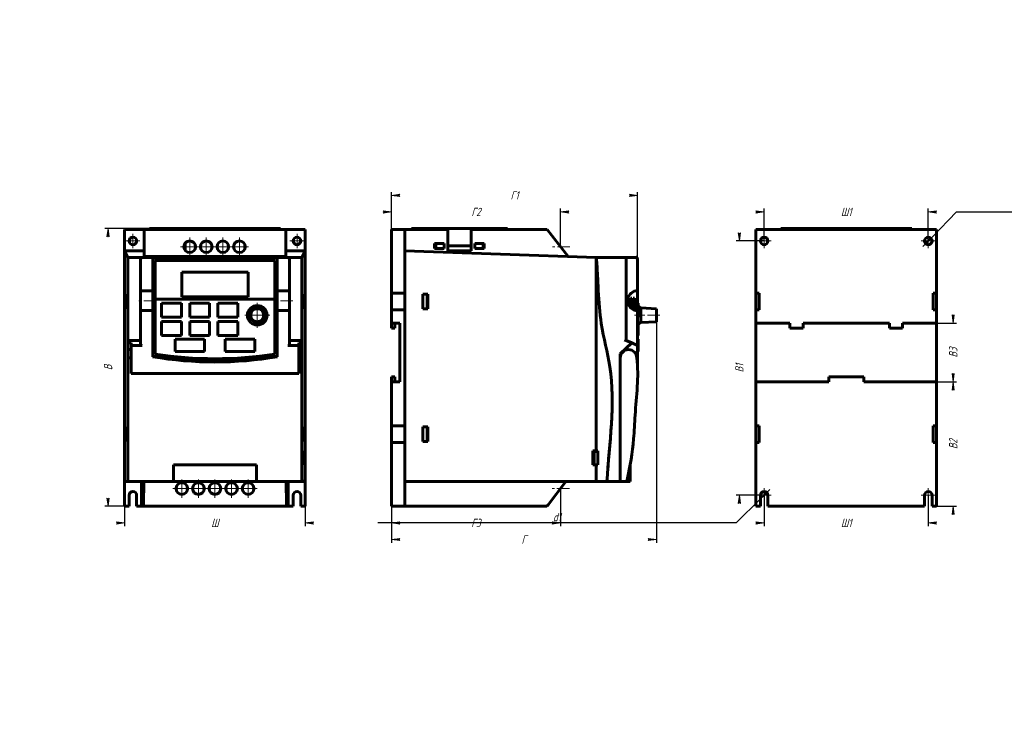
# Model space of a CAD drawing. Header units: millimetres. Extents: x 0 to 594, y 0 to 420.
import ezdxf

# ---------------------------------------------------------------- set-up
doc = ezdxf.new("R2010")
doc.units = ezdxf.units.MM
for name, pattern in [('K5LT_AXLED', [12, 7.5, -1.5, 1.5, -1.5]), ('K5LT_BASIC', [0]), ('K5LT_THIN', [0])]:
    doc.linetypes.add(name, pattern=pattern)
doc.layers.add('Системный слой', color=7, linetype='Continuous')
doc.styles.add('KDIMTEXTSTYLE', font='GOST_AU.SHX', dxfattribs={"width": 0.96, "oblique": 15, "height": 5})
doc.dimstyles.new('KDIMSTYLE (1.00)', dxfattribs={"dimtxt": 5, "dimasz": 1, "dimexe": 2, "dimexo": 0, "dimgap": 1, "dimtad": 1, "dimtxsty": 'KDIMTEXTSTYLE', "dimsah": 1, "dimcen": 0, "dimdle": 1, "dimadec": 0, "dimazin": 0, "dimtfac": 0.667, "dimtmove": 0, "dimatfit": 3, "dimfxl": 1, "dimtvp": 1, "dimtolj": 1, "dimtzin": 0, "dimarcsym": 0})

# ---------------------------------------------------------------- blocks, each defined once
blk = doc.blocks.new('U0')
at = {"layer": 'Системный слой', "color": 150, "linetype": 'K5LT_BASIC', "lineweight": 60, "true_color": 0x0080ff}
for p, q in [((65.31, 141.6), (66.31, 141.6)), ((169.31, 141.6), (170.31, 141.6))]:
    blk.add_line(p, q, dxfattribs=at)
blk = doc.blocks.new('U1')
at = {"layer": 'Системный слой', "color": 150, "linetype": 'K5LT_BASIC', "lineweight": 60, "true_color": 0x0080ff}
for p, q in [((80.31, 256.6), (80.31, 256.57)), ((80.31, 244.63), (80.31, 244.6))]:
    blk.add_line(p, q, dxfattribs=at)
blk = doc.blocks.new('U2')
at = {"layer": 'Системный слой', "color": 150, "linetype": 'K5LT_BASIC', "lineweight": 60, "true_color": 0x0080ff}
for p, q in [((155.31, 256.6), (155.31, 256.57)), ((155.31, 244.63), (155.31, 244.6))]:
    blk.add_line(p, q, dxfattribs=at)
blk = doc.blocks.new('U3')
at = {"layer": 'Системный слой', "color": 150, "linetype": 'K5LT_BASIC', "lineweight": 60, "true_color": 0x0080ff}
for p, q in [((66.31, 276.6), (65.31, 276.6)), ((170.31, 276.6), (169.31, 276.6))]:
    blk.add_line(p, q, dxfattribs=at)
blk = doc.blocks.new('U4')
at = {"layer": 'Системный слой', "color": 150, "linetype": 'K5LT_BASIC', "lineweight": 60, "true_color": 0x0080ff}
for p, q in [((63.31, 280.6), (63.31, 254.6)), ((63.31, 245.6), (63.31, 174.6)), ((63.31, 165.6), (63.31, 142.6))]:
    blk.add_line(p, q, dxfattribs=at)
blk = doc.blocks.new('U5')
at = {"layer": 'Системный слой', "color": 150, "linetype": 'K5LT_BASIC', "lineweight": 60, "true_color": 0x0080ff}
for p, q in [((172.31, 280.6), (172.31, 254.6)), ((172.31, 245.6), (172.31, 174.6)), ((172.31, 165.6), (172.31, 142.6))]:
    blk.add_line(p, q, dxfattribs=at)
blk = doc.blocks.new('U6')
at = {"layer": 'Системный слой', "color": 150, "linetype": 'K5LT_BASIC', "lineweight": 60, "true_color": 0x0080ff}
for p, q in [((63.31, 293.6), (75.06, 293.6)), ((160.56, 293.6), (172.31, 293.6))]:
    blk.add_line(p, q, dxfattribs=at)
blk = doc.blocks.new('U7')
at = {"layer": 'Системный слой', "color": 150, "linetype": 'K5LT_BASIC', "lineweight": 60, "true_color": 0x0080ff}
for p, q in [((75.66, 126.6), (70.56, 126.6)), ((165.06, 126.6), (159.95, 126.6))]:
    blk.add_line(p, q, dxfattribs=at)
blk = doc.blocks.new('U8')
at = {"layer": 'Системный слой', "color": 30, "linetype": 'K5LT_AXLED', "lineweight": 18, "true_color": 0xff8000}
for q in [(64.06, 286.6), (68.31, 290.85), (72.56, 286.6), (68.31, 282.35)]:
    blk.add_line((68.31, 286.6), q, dxfattribs=at)
blk = doc.blocks.new('U9')
at = {"layer": 'Системный слой', "color": 30, "linetype": 'K5LT_AXLED', "lineweight": 18, "true_color": 0xff8000}
for q in [(97.81, 142.8), (92.31, 137.3), (103.31, 137.3), (97.81, 131.8)]:
    blk.add_line((97.81, 137.3), q, dxfattribs=at)
blk = doc.blocks.new('U10')
at = {"layer": 'Системный слой', "color": 30, "linetype": 'K5LT_AXLED', "lineweight": 18, "true_color": 0xff8000}
for q in [(102.56, 288.6), (97.06, 283.1), (108.06, 283.1), (102.56, 277.6)]:
    blk.add_line((102.56, 283.1), q, dxfattribs=at)
blk = doc.blocks.new('U11')
at = {"layer": 'Системный слой', "color": 30, "linetype": 'K5LT_AXLED', "lineweight": 18, "true_color": 0xff8000}
for q in [(107.81, 142.8), (102.31, 137.3), (113.31, 137.3), (107.81, 131.8)]:
    blk.add_line((107.81, 137.3), q, dxfattribs=at)
blk = doc.blocks.new('U12')
at = {"layer": 'Системный слой', "color": 30, "linetype": 'K5LT_AXLED', "lineweight": 18, "true_color": 0xff8000}
for q in [(112.56, 288.6), (107.06, 283.1), (118.06, 283.1), (112.56, 277.6)]:
    blk.add_line((112.56, 283.1), q, dxfattribs=at)
blk = doc.blocks.new('U13')
at = {"layer": 'Системный слой', "color": 30, "linetype": 'K5LT_AXLED', "lineweight": 18, "true_color": 0xff8000}
for q in [(117.81, 142.8), (112.31, 137.3), (123.31, 137.3), (117.81, 131.8)]:
    blk.add_line((117.81, 137.3), q, dxfattribs=at)
blk = doc.blocks.new('U14')
at = {"layer": 'Системный слой', "color": 30, "linetype": 'K5LT_AXLED', "lineweight": 18, "true_color": 0xff8000}
for q in [(122.56, 288.6), (117.06, 283.1), (128.06, 283.1), (122.56, 277.6)]:
    blk.add_line((122.56, 283.1), q, dxfattribs=at)
blk = doc.blocks.new('U15')
at = {"layer": 'Системный слой', "color": 30, "linetype": 'K5LT_AXLED', "lineweight": 18, "true_color": 0xff8000}
for q in [(127.81, 142.8), (122.31, 137.3), (133.31, 137.3), (127.81, 131.8)]:
    blk.add_line((127.81, 137.3), q, dxfattribs=at)
blk = doc.blocks.new('U16')
at = {"layer": 'Системный слой', "color": 30, "linetype": 'K5LT_AXLED', "lineweight": 18, "true_color": 0xff8000}
for q in [(132.56, 288.6), (127.06, 283.1), (138.06, 283.1), (132.56, 277.6)]:
    blk.add_line((132.56, 283.1), q, dxfattribs=at)
blk = doc.blocks.new('U17')
at = {"layer": 'Системный слой', "color": 30, "linetype": 'K5LT_AXLED', "lineweight": 18, "true_color": 0xff8000}
for q in [(137.81, 142.8), (132.31, 137.3), (143.31, 137.3), (137.81, 131.8)]:
    blk.add_line((137.81, 137.3), q, dxfattribs=at)
blk = doc.blocks.new('U18')
at = {"layer": 'Системный слой', "color": 30, "linetype": 'K5LT_AXLED', "lineweight": 18, "true_color": 0xff8000}
for q in [(143.31, 249.7), (135.41, 241.8), (151.21, 241.8), (143.31, 233.9)]:
    blk.add_line((143.31, 241.8), q, dxfattribs=at)
blk = doc.blocks.new('U19')
at = {"layer": 'Системный слой', "color": 30, "linetype": 'K5LT_AXLED', "lineweight": 18, "true_color": 0xff8000}
for q in [(163.06, 286.6), (167.31, 290.85), (171.56, 286.6), (167.31, 282.35)]:
    blk.add_line((167.31, 286.6), q, dxfattribs=at)
blk = doc.blocks.new('KDIMARROW_01')
at = {"layer": 'Системный слой'}
blk.add_hatch(color=0, dxfattribs=at).paths.add_polyline_path([(-5, -0.66), (0, 0), (-5, 0.66), (-4.5, 0)])
at = {"layer": 'Системный слой', "color": 0, "linetype": 'K5LT_THIN', "lineweight": 18}
for p, q in [((-4.5, 0), (-5, 0.66)), ((-5, 0.66), (0, 0)), ((0, 0), (-5, -0.66)), ((-5, -0.66), (-4.5, 0)), ((0, 0), (-1, 0))]:
    blk.add_line(p, q, dxfattribs=at)
blk = doc.blocks.new('U20')
at = {"layer": 'Системный слой', "color": 150, "linetype": 'K5LT_BASIC', "lineweight": 60, "true_color": 0x0080ff}
for p, q in [((256.31, 294.1), (255.31, 294.1)), ((275.31, 294.1), (274.31, 294.1))]:
    blk.add_line(p, q, dxfattribs=at)
blk = doc.blocks.new('U21')
at = {"layer": 'Системный слой', "color": 150, "linetype": 'K5LT_BASIC', "lineweight": 60, "true_color": 0x0080ff}
for p, q in [((553.16, 255.1), (553.16, 245.1)), ((553.16, 175.1), (553.16, 165.1))]:
    blk.add_line(p, q, dxfattribs=at)
blk = doc.blocks.new('U22')
at = {"layer": 'Системный слой', "color": 150, "linetype": 'K5LT_BASIC', "lineweight": 60, "true_color": 0x0080ff}
for p, q in [((444.16, 255.1), (444.16, 245.1)), ((444.16, 175.1), (444.16, 165.1))]:
    blk.add_line(p, q, dxfattribs=at)
blk = doc.blocks.new('U23')
at = {"layer": 'Системный слой', "color": 30, "linetype": 'K5LT_AXLED', "lineweight": 18, "true_color": 0xff8000}
for q in [(444.91, 286.6), (449.16, 290.85), (453.41, 286.6), (449.16, 282.35)]:
    blk.add_line((449.16, 286.6), q, dxfattribs=at)
blk = doc.blocks.new('U24')
at = {"layer": 'Системный слой', "color": 30, "linetype": 'K5LT_AXLED', "lineweight": 18, "true_color": 0xff8000}
for q in [(543.91, 286.6), (548.16, 290.85), (552.41, 286.6), (548.16, 282.35)]:
    blk.add_line((548.16, 286.6), q, dxfattribs=at)
blk = doc.blocks.new('U25')
at = {"layer": 'Системный слой', "color": 30, "linetype": 'K5LT_AXLED', "lineweight": 18, "true_color": 0xff8000}
for q in [(449.16, 137.6), (444.91, 133.35), (453.41, 133.35), (449.16, 129.1)]:
    blk.add_line((449.16, 133.35), q, dxfattribs=at)
blk = doc.blocks.new('U26')
at = {"layer": 'Системный слой', "color": 30, "linetype": 'K5LT_AXLED', "lineweight": 18, "true_color": 0xff8000}
for q in [(548.16, 137.6), (543.91, 133.35), (552.41, 133.35), (548.16, 129.1)]:
    blk.add_line((548.16, 133.35), q, dxfattribs=at)
blk = doc.blocks.new('KDIMARROW_02')
at = {"layer": 'Системный слой'}
blk.add_hatch(color=0, dxfattribs=at).paths.add_polyline_path([(4.5, 0), (5, 0.66), (0, 0), (5, -0.66)])
at = {"layer": 'Системный слой', "color": 0, "linetype": 'K5LT_THIN', "lineweight": 18}
for p, q in [((0, 0), (-1, 0)), ((5, 0.66), (0, 0)), ((0, 0), (5, -0.66)), ((0, 0), (7, 0)), ((4.5, 0), (5, 0.66)), ((5, -0.66), (4.5, 0))]:
    blk.add_line(p, q, dxfattribs=at)

msp = doc.modelspace()

# ---------------------------------------------------------------- linework, layer by layer
at = {"layer": 'Системный слой', "color": 150, "linetype": 'K5LT_BASIC', "lineweight": 60, "true_color": 0x0080ff}
for p, q in [((63.306, 255.096), (63.306, 293.596)), ((75.056, 293.596), (75.056, 277.185)), ((160.556, 293.596), (75.056, 293.596)), ((78.306, 293.596), (78.306, 294.096)), ((78.306, 294.096), (157.306, 294.096)), ((157.306, 293.596), (157.306, 294.096)), ((160.556, 277.185), (160.556, 293.596)), ((172.306, 293.596), (172.306, 255.096)), ((232.306, 293.596), (224.306, 293.596)), ((224.306, 255.096), (224.306, 293.596)), ((232.306, 293.596), (258.306, 293.596)), ((232.306, 255.096), (232.306, 293.596)), ((236.306, 294.096), (255.306, 294.096)), ((236.306, 293.596), (236.306, 294.096)), ((255.306, 294.096), (255.306, 293.596)), ((256.306, 294.096), (258.306, 294.096)), ((256.306, 293.596), (256.306, 294.096)), ((258.306, 294.096), (272.306, 294.096)), ((258.306, 294.096), (258.306, 293.596)), ((258.306, 293.596), (258.306, 280.596)), ((272.306, 294.096), (274.306, 294.096)), ((272.306, 293.596), (272.306, 294.096)), ((272.306, 293.596), (318.306, 293.596)), ((272.306, 280.596), (272.306, 293.596)), ((274.306, 294.096), (274.306, 293.596)), ((275.306, 294.096), (294.306, 294.096)), ((275.306, 293.596), (275.306, 294.096)), ((294.306, 293.596), (294.306, 294.096)), ((318.306, 293.596), (330.806, 277.185)), ((444.156, 293.596), (444.156, 255.096)), ((553.156, 293.596), (444.156, 293.596)), ((459.156, 293.596), (459.156, 294.096)), ((459.156, 294.096), (538.156, 294.096)), ((538.156, 293.596), (538.156, 294.096)), ((553.156, 255.096), (553.156, 293.596)), ((99.806, 285.261), (99.806, 281.096)), ((75.056, 280.596), (63.306, 280.596)), ((65.306, 276.596), (63.306, 280.596)), ((99.806, 281.096), (99.684, 281.096)), ((135.806, 284.395), (135.806, 281.797)), ((172.306, 280.596), (160.556, 280.596)), ((172.306, 280.596), (170.306, 276.596)), ((232.306, 280.596), (232.306, 142.596)), ((347.806, 276.596), (232.306, 280.596)), ((256.006, 285.096), (250.306, 285.096)), ((250.306, 285.096), (250.306, 282.096)), ((250.306, 282.096), (256.006, 282.096)), ((251.006, 285.096), (251.006, 282.438)), ((251.006, 282.096), (251.006, 282.438)), ((256.006, 282.096), (256.006, 285.096)), ((258.306, 283.596), (272.306, 283.596)), ((258.306, 280.596), (272.306, 280.596)), ((280.306, 285.096), (274.606, 285.096)), ((274.606, 285.096), (274.606, 282.096)), ((274.606, 282.096), (280.306, 282.096)), ((279.606, 282.438), (279.606, 285.096)), ((279.606, 282.438), (279.606, 282.096)), ((280.306, 282.096), (280.306, 285.096)), ((65.306, 275.596), (65.306, 276.596)), ((65.306, 275.596), (65.306, 227.025)), ((73.806, 276.596), (66.306, 276.596)), ((72.806, 275.596), (72.806, 256.512)), ((80.306, 276.596), (73.806, 276.596)), ((160.556, 277.185), (75.056, 277.185)), ((85.056, 276.842), (76.756, 276.842)), ((76.756, 276.842), (76.756, 276.734)), ((76.756, 276.734), (85.056, 276.734)), ((80.306, 276.596), (155.306, 276.596)), ((80.306, 276.596), (80.306, 275.596)), ((80.306, 275.596), (80.306, 256.596)), ((154.706, 276.196), (80.906, 276.196)), ((154.006, 274.896), (81.606, 274.896)), ((81.606, 274.896), (81.606, 218.306)), ((153.906, 274.796), (81.706, 274.796)), ((81.706, 274.796), (81.706, 251.596)), ((85.056, 276.734), (85.056, 276.842)), ((150.556, 276.842), (150.556, 276.734)), ((158.856, 276.842), (150.556, 276.842)), ((150.556, 276.734), (158.856, 276.734)), ((153.906, 251.596), (153.906, 274.796)), ((154.006, 218.306), (154.006, 274.896)), ((162.806, 276.596), (155.306, 276.596)), ((155.306, 275.596), (155.306, 276.596)), ((155.306, 256.596), (155.306, 275.596)), ((158.856, 276.734), (158.856, 276.842)), ((161.806, 275.596), (162.806, 276.596)), ((162.806, 256.512), (162.806, 276.596)), ((169.306, 276.596), (162.806, 276.596)), ((170.306, 275.596), (170.306, 276.596)), ((170.306, 275.596), (170.306, 227.025)), ((364.806, 276.596), (347.806, 276.596)), ((347.806, 160.096), (347.806, 276.596)), ((364.806, 276.596), (371.806, 276.596)), ((365.806, 275.596), (365.806, 226.596)), ((372.806, 275.596), (372.806, 256.596)), ((97.806, 267.796), (97.806, 252.996)), ((137.806, 267.796), (97.806, 267.796)), ((137.806, 252.996), (137.806, 267.796)), ((72.806, 256.512), (72.806, 244.68)), ((80.306, 256.596), (73.806, 256.596)), ((80.306, 256.566), (80.306, 244.626)), ((161.806, 256.596), (155.306, 256.596)), ((155.306, 244.626), (155.306, 256.566)), ((162.806, 256.512), (162.806, 244.68)), ((372.806, 256.596), (372.806, 244.596)), ((372.806, 256.596), (372.806, 251.596)), ((63.306, 254.596), (63.306, 245.596)), ((63.496, 254.596), (63.306, 254.596)), ((63.496, 254.596), (63.547, 254.596)), ((63.547, 254.596), (63.547, 245.596)), ((81.706, 251.596), (153.906, 251.596)), ((153.906, 251.496), (81.706, 251.496)), ((81.706, 251.496), (81.706, 218.392)), ((97.806, 252.996), (137.806, 252.996)), ((153.906, 218.392), (153.906, 251.496)), ((172.065, 254.596), (172.115, 254.596)), ((172.065, 245.596), (172.065, 254.596)), ((172.306, 254.596), (172.115, 254.596)), ((172.306, 245.596), (172.306, 254.596)), ((232.306, 255.096), (224.306, 255.096)), ((224.306, 255.096), (224.306, 245.096)), ((243.306, 254.596), (246.206, 254.596)), ((243.306, 254.596), (243.306, 245.596)), ((245.806, 245.596), (245.806, 254.596)), ((246.206, 254.596), (246.206, 245.596)), ((367.606, 252.196), (367.023, 252.196)), ((367.606, 247.603), (367.606, 252.196)), ((368.406, 252.196), (368.406, 246.517)), ((369.206, 252.196), (368.406, 252.196)), ((369.206, 245.796), (369.206, 252.196)), ((370.006, 252.196), (370.006, 245.289)), ((370.806, 252.196), (370.006, 252.196)), ((370.806, 244.939), (370.806, 252.196)), ((372.806, 251.496), (372.806, 244.596)), ((446.156, 255.096), (444.156, 255.096)), ((446.156, 245.096), (446.156, 255.096)), ((553.156, 255.096), (551.156, 255.096)), ((551.156, 255.096), (551.156, 245.096)), ((63.306, 245.596), (63.496, 245.596)), ((63.306, 175.096), (63.306, 245.096)), ((63.547, 245.596), (63.496, 245.596)), ((72.806, 244.68), (72.806, 224.025)), ((80.306, 244.596), (73.806, 244.596)), ((80.306, 244.596), (80.306, 216.796)), ((85.606, 248.996), (85.606, 240.596)), ((97.606, 248.996), (85.606, 248.996)), ((97.606, 240.596), (97.606, 248.996)), ((114.606, 248.996), (102.606, 248.996)), ((102.606, 248.996), (102.606, 240.596)), ((114.606, 240.596), (114.606, 248.996)), ((131.606, 248.996), (119.606, 248.996)), ((119.606, 248.996), (119.606, 240.596)), ((131.606, 240.596), (131.606, 248.996)), ((155.306, 216.796), (155.306, 244.596)), ((161.806, 244.596), (155.306, 244.596)), ((162.806, 224.025), (162.806, 244.68)), ((172.115, 245.596), (172.065, 245.596)), ((172.115, 245.596), (172.306, 245.596)), ((172.306, 245.096), (172.306, 175.096)), ((224.306, 237.096), (224.306, 245.096)), ((224.306, 245.096), (232.306, 245.096)), ((232.306, 175.096), (232.306, 245.096)), ((246.206, 245.596), (243.306, 245.596)), ((372.806, 248.996), (373.106, 248.996)), ((372.806, 244.596), (372.806, 223.596)), ((373.106, 248.996), (373.106, 240.596)), ((374.656, 246.196), (373.106, 247.453)), ((374.656, 246.196), (374.656, 237.396)), ((384.156, 245.746), (374.656, 246.196)), ((384.156, 245.746), (384.156, 237.846)), ((444.156, 245.096), (444.156, 237.096)), ((444.156, 245.096), (446.156, 245.096)), ((551.156, 245.096), (553.156, 245.096)), ((553.156, 237.096), (553.156, 245.096)), ((85.606, 240.596), (97.606, 240.596)), ((85.606, 237.996), (85.606, 229.596)), ((97.606, 237.996), (85.606, 237.996)), ((97.606, 229.596), (97.606, 237.996)), ((102.606, 240.596), (114.606, 240.596)), ((102.606, 237.996), (102.606, 229.596)), ((114.606, 237.996), (102.606, 237.996)), ((114.606, 229.596), (114.606, 237.996)), ((119.606, 240.596), (131.606, 240.596)), ((131.606, 237.996), (119.606, 237.996)), ((119.606, 237.996), (119.606, 229.596)), ((131.606, 229.596), (131.606, 237.996)), ((372.806, 240.596), (373.106, 240.596)), ((372.806, 237.996), (373.106, 237.996)), ((373.106, 237.996), (373.106, 229.596)), ((384.156, 237.846), (374.656, 237.396)), ((229.306, 237.096), (224.306, 237.096)), ((224.306, 234.096), (224.306, 237.096)), ((226.306, 234.096), (224.306, 234.096)), ((226.306, 234.096), (226.306, 237.096)), ((229.306, 201.596), (229.306, 237.096)), ((374.656, 237.396), (373.106, 236.139)), ((464.656, 237.096), (444.156, 237.096)), ((444.156, 237.096), (444.156, 201.596)), ((464.656, 237.096), (464.656, 234.096)), ((464.656, 234.096), (472.656, 234.096)), ((524.656, 237.096), (472.656, 237.096)), ((472.656, 234.096), (472.656, 237.096)), ((524.656, 237.096), (524.656, 234.096)), ((524.656, 234.096), (532.656, 234.096)), ((553.156, 237.096), (532.656, 237.096)), ((532.656, 234.096), (532.656, 237.096)), ((553.156, 201.596), (553.156, 237.096)), ((65.306, 227.025), (65.306, 225.096)), ((72.806, 226.596), (66.306, 226.596)), ((85.606, 229.596), (97.606, 229.596)), ((111.556, 227.396), (93.756, 227.396)), ((93.756, 227.396), (93.756, 219.996)), ((102.606, 229.596), (114.606, 229.596)), ((111.556, 219.996), (111.556, 227.396)), ((119.606, 229.596), (131.606, 229.596)), ((124.056, 227.396), (124.056, 219.996)), ((141.856, 227.396), (124.056, 227.396)), ((141.856, 219.996), (141.856, 227.396)), ((162.806, 226.596), (169.306, 226.596)), ((170.306, 227.025), (170.306, 225.096)), ((364.806, 227.025), (369.306, 225.096)), ((372.806, 229.596), (373.106, 229.596)), ((372.806, 227.396), (373.106, 227.396)), ((373.106, 227.396), (373.106, 219.996)), ((65.306, 225.096), (65.306, 221.096)), ((65.306, 225.096), (67.306, 225.096)), ((65.306, 216.096), (65.306, 221.096)), ((67.306, 221.096), (65.306, 221.096)), ((67.306, 223.596), (67.306, 225.096)), ((67.306, 223.596), (73.806, 223.596)), ((67.306, 223.596), (67.306, 206.596)), ((93.756, 219.996), (111.556, 219.996)), ((124.056, 219.996), (141.856, 219.996)), ((161.806, 223.596), (168.306, 223.596)), ((168.306, 225.096), (168.306, 223.596)), ((168.306, 225.096), (170.306, 225.096)), ((168.306, 206.596), (168.306, 223.596)), ((168.306, 221.096), (170.306, 221.096)), ((170.306, 225.096), (170.306, 221.096)), ((170.306, 221.096), (170.306, 216.096)), ((369.306, 225.096), (362.306, 218.596)), ((372.806, 223.596), (369.306, 225.096)), ((372.806, 223.596), (372.806, 209.427)), ((372.806, 219.996), (373.106, 219.996)), ((65.306, 142.596), (65.306, 216.096)), ((67.306, 216.096), (65.306, 216.096)), ((168.306, 216.096), (170.306, 216.096)), ((170.306, 216.096), (170.306, 142.596)), ((362.306, 141.596), (362.306, 218.596)), ((362.306, 216.096), (362.306, 142.596)), ((67.306, 206.596), (168.306, 206.596)), ((224.306, 201.596), (224.306, 204.596)), ((226.306, 204.596), (224.306, 204.596)), ((226.306, 201.596), (226.306, 204.596)), ((509.156, 204.596), (488.156, 204.596)), ((488.156, 204.596), (488.156, 201.596)), ((509.156, 201.596), (509.156, 204.596)), ((224.306, 175.096), (224.306, 201.596)), ((224.306, 201.596), (229.306, 201.596)), ((444.156, 201.596), (444.156, 175.096)), ((444.156, 201.596), (488.156, 201.596)), ((509.156, 201.596), (553.156, 201.596)), ((553.156, 175.096), (553.156, 201.596)), ((63.306, 174.596), (63.306, 165.596)), ((63.496, 174.596), (63.306, 174.596)), ((63.496, 174.596), (63.547, 174.596)), ((63.547, 174.596), (63.547, 165.596)), ((172.065, 165.596), (172.065, 174.596)), ((172.065, 174.596), (172.115, 174.596)), ((172.306, 174.596), (172.115, 174.596)), ((172.306, 165.596), (172.306, 174.596)), ((224.306, 175.096), (224.306, 165.096)), ((232.306, 175.096), (224.306, 175.096)), ((243.306, 174.596), (246.206, 174.596)), ((243.306, 174.596), (243.306, 165.596)), ((245.806, 165.596), (245.806, 174.596)), ((246.206, 174.596), (246.206, 165.596)), ((446.156, 175.096), (444.156, 175.096)), ((446.156, 165.096), (446.156, 175.096)), ((551.156, 175.096), (551.156, 165.096)), ((553.156, 175.096), (551.156, 175.096)), ((63.306, 165.596), (63.496, 165.596)), ((63.306, 126.596), (63.306, 165.096)), ((63.547, 165.596), (63.496, 165.596)), ((172.115, 165.596), (172.065, 165.596)), ((172.115, 165.596), (172.306, 165.596)), ((172.306, 165.096), (172.306, 126.596)), ((224.306, 126.596), (224.306, 165.096)), ((224.306, 165.096), (232.306, 165.096)), ((232.306, 126.596), (232.306, 165.096)), ((246.206, 165.596), (243.306, 165.596)), ((444.156, 165.096), (444.156, 126.596)), ((444.156, 165.096), (446.156, 165.096)), ((551.156, 165.096), (553.156, 165.096)), ((553.156, 126.596), (553.156, 165.096)), ((65.271, 160.096), (65.306, 160.096)), ((65.271, 151.596), (65.271, 160.096)), ((170.306, 160.096), (170.341, 160.096)), ((170.341, 160.096), (170.341, 151.596)), ((345.806, 160.096), (347.806, 160.096)), ((345.806, 151.596), (345.806, 160.096)), ((346.506, 159.596), (346.67, 159.596)), ((346.506, 159.596), (346.506, 151.596)), ((348.706, 159.596), (346.67, 159.596)), ((347.806, 160.096), (348.806, 160.096)), ((348.706, 159.596), (348.806, 159.596)), ((348.706, 151.596), (348.706, 159.596)), ((348.806, 160.096), (348.806, 151.596)), ((65.306, 151.596), (65.271, 151.596)), ((92.806, 151.596), (142.806, 151.596)), ((92.806, 151.596), (92.806, 141.596)), ((142.806, 151.596), (142.806, 141.596)), ((170.341, 151.596), (170.306, 151.596)), ((347.806, 151.596), (345.806, 151.596)), ((347.806, 142.596), (347.806, 151.596)), ((348.806, 151.596), (347.806, 151.596)), ((368.306, 151.596), (368.306, 141.596)), ((65.306, 141.596), (65.306, 142.596)), ((170.306, 141.596), (170.306, 142.596)), ((64.306, 141.596), (65.306, 141.596)), ((66.306, 141.596), (92.806, 141.596)), ((73.556, 141.596), (73.556, 127.596)), ((74.806, 141.596), (74.668, 127.596)), ((142.806, 141.596), (92.806, 141.596)), ((142.806, 141.596), (169.306, 141.596)), ((160.944, 127.596), (160.806, 141.596)), ((162.056, 141.596), (162.056, 127.596)), ((170.306, 141.596), (171.306, 141.596)), ((232.306, 141.596), (347.797, 141.596)), ((329.506, 141.596), (318.773, 127.596)), ((347.797, 141.596), (354.306, 141.596)), ((354.306, 141.596), (362.306, 141.596)), ((362.306, 141.596), (366.306, 141.596)), ((368.306, 141.596), (366.306, 141.596)), ((66.056, 126.596), (66.056, 133.346)), ((70.556, 133.346), (70.556, 126.596)), ((165.056, 126.596), (165.056, 133.346)), ((169.556, 133.346), (169.556, 126.596)), ((446.906, 133.346), (446.906, 126.596)), ((451.406, 126.596), (451.406, 133.346)), ((545.906, 133.346), (545.906, 126.596)), ((550.406, 126.596), (550.406, 133.346)), ((66.056, 126.596), (63.306, 126.596)), ((75.658, 126.596), (74.556, 126.596)), ((75.658, 126.596), (159.954, 126.596)), ((161.056, 126.596), (159.954, 126.596)), ((172.306, 126.596), (169.556, 126.596)), ((232.306, 126.596), (224.306, 126.596)), ((318.006, 126.596), (232.306, 126.596)), ((318.773, 127.596), (318.006, 126.596)), ((444.156, 126.596), (446.906, 126.596)), ((451.406, 126.596), (545.906, 126.596)), ((550.406, 126.596), (553.156, 126.596))]:
    msp.add_line(p, q, dxfattribs=at)
at = {"layer": 'Системный слой', "color": 30, "linetype": 'K5LT_AXLED', "lineweight": 18, "true_color": 0xff8000}
for p, q in [((331.873, 283.096), (320.734, 283.096)), ((372.206, 277.596), (372.206, 215.708)), ((82.306, 250.596), (70.806, 250.596)), ((164.806, 250.596), (153.306, 250.596)), ((386.156, 241.796), (370.806, 241.796)), ((331.643, 137.296), (320.504, 137.296))]:
    msp.add_line(p, q, dxfattribs=at)
at = {"layer": 'Системный слой', "color": 150, "linetype": 'K5LT_BASIC', "lineweight": 60, "true_color": 0x0080ff}
for centre, radius in [((68.306, 286.596), 2.25), ((102.556, 283.096), 3.5), ((112.556, 283.096), 3.5), ((122.556, 283.096), 3.5), ((132.556, 283.096), 3.5), ((167.306, 286.596), 2.25), ((449.156, 286.596), 2.25), ((548.156, 286.596), 2.25), ((143.306, 241.796), 5.9), ((143.306, 241.796), 4.4), ((143.306, 241.796), 3.95), ((97.806, 137.296), 3.5), ((107.806, 137.296), 3.5), ((117.806, 137.296), 3.5), ((127.806, 137.296), 3.5), ((137.806, 137.296), 3.5)]:
    msp.add_circle(centre, radius, dxfattribs=at)
for centre, radius, start, end in [((66.306, 275.596), 1, 90, 180), ((73.806, 275.596), 1, 90, 180), ((80.906, 275.596), 0.6, 90, 180), ((154.706, 275.596), 0.6, 0, 90), ((169.306, 275.596), 1, 0, 90), ((364.806, 275.596), 1, 0, 90), ((371.806, 275.596), 1, 0, 90), ((372.806, 250.596), 6, 99.594068, 260.405932), ((372.806, 250.596), 6, 90, 99.594068), ((372.806, 250.596), 6, 260.405932, 270), ((367.306, 216.096), 5, 0, 180), ((80.906, 217.708), 0.6, 180, 260.976605), ((117.806, 434.923), 221.327, 260.245152, 279.754848), ((117.806, 450.071), 235.875, 260.976605, 279.023395), ((117.806, 450.071), 234.575, 261.122544, 278.877456), ((117.806, 450.071), 234.475, 261.143459, 278.856541), ((154.706, 217.708), 0.6, 279.023395, 0), ((66.306, 142.596), 1, 180, 270), ((169.306, 142.596), 1, 270, 0), ((68.306, 133.346), 2.25, 0, 180), ((167.306, 133.346), 2.25, 0, 180), ((449.156, 133.346), 2.25, 0, 180), ((548.156, 133.346), 2.25, 0, 180)]:
    msp.add_arc(centre, radius, start, end, dxfattribs=at)
for centre, major_axis, ratio, start_param, end_param in [((66.306, 227.025), (1, 0), 0.4285714, 3.1415927, 4.712389), ((169.306, 227.025), (1, 0), 0.4285714, 4.712389, 6.2831853), ((73.806, 224.025), (1, 0), 0.4285714, 3.1415927, 4.712389), ((161.806, 224.025), (-1, 0), 0.4285714, 1.5707963, 3.1415927), ((64.306, 142.596), (1, 0), 0.9998501, 3.1415927, 4.712389), ((171.306, 142.596), (1, 0), 0.9998501, 4.712389, 6.2831853), ((74.556, 127.596), (-1, 0), 0.9999173, 0, 1.5707963), ((75.668, 127.596), (-0.715, -0.706), 0.9901891, 5.4995156, 7.070312), ((159.944, 127.596), (-0.715, 0.706), 0.9901891, 2.354466, 3.9252623), ((161.056, 127.596), (-1, 0), 0.9999173, 1.5707963, 3.1415927)]:
    msp.add_ellipse(centre, major_axis=major_axis, ratio=ratio, start_param=start_param, end_param=end_param, dxfattribs=at)
for points, knots in [([(354.365, 142.596), (355.702, 164.748), (360.996, 197.515), (348.573, 240.929), (349.116, 263.412), (347.806, 276.596)], [0.022726, 0.022726, 0.022726, 0.022726, 1.5315086, 2.1177791, 3, 3, 3, 3]), ([(347.902, 275.596), (349.101, 262.729), (348.666, 240.604), (361.09, 197.184), (355.585, 164.037), (354.306, 141.596)], [0.022291, 0.022291, 0.022291, 0.022291, 0.8822209, 1.4684914, 3, 3, 3, 3]), ([(73.806, 256.596), (73.718, 256.596), (73.564, 256.596), (73.366, 256.595), (73.226, 256.593), (73.119, 256.59), (73.033, 256.585), (72.961, 256.579), (72.898, 256.569), (72.852, 256.557), (72.816, 256.538), (72.806, 256.523), (72.806, 256.512)], [0, 0, 0, 0, 2.168577, 3.8333326, 5.2067226, 6.2245298, 7.2613322, 8.2951663, 9.264109, 10.4955378, 11.3989631, 13, 13, 13, 13]), ([(162.806, 256.512), (162.806, 256.522), (162.798, 256.536), (162.77, 256.552), (162.734, 256.564), (162.686, 256.574), (162.619, 256.582), (162.539, 256.588), (162.448, 256.592), (162.347, 256.594), (162.24, 256.595), (162.118, 256.596), (161.973, 256.596), (161.864, 256.596), (161.806, 256.596)], [0, 0, 0, 0, 1.6466988, 2.7015305, 3.6220244, 4.7962843, 5.9912862, 7.1855738, 8.3797915, 9.5713648, 10.7504177, 11.8793087, 13.3410627, 15, 15, 15, 15]), ([(72.806, 244.68), (72.806, 244.67), (72.814, 244.656), (72.842, 244.64), (72.878, 244.628), (72.926, 244.618), (72.993, 244.61), (73.073, 244.604), (73.164, 244.6), (73.265, 244.598), (73.402, 244.596), (73.583, 244.596), (73.731, 244.596), (73.806, 244.596)], [0, 0, 0, 0, 1.5369019, 2.5214253, 3.380556, 4.476532, 5.5918671, 6.7065355, 7.8211387, 8.9332708, 10.0337047, 12.0086416, 14, 14, 14, 14]), ([(161.806, 244.596), (161.894, 244.596), (162.048, 244.596), (162.246, 244.597), (162.386, 244.599), (162.493, 244.602), (162.578, 244.607), (162.651, 244.613), (162.714, 244.623), (162.76, 244.635), (162.796, 244.654), (162.806, 244.669), (162.806, 244.68)], [0, 0, 0, 0, 2.168577, 3.8333325, 5.2067228, 6.2245298, 7.2613322, 8.2951662, 9.2641083, 10.4955391, 11.3989678, 13, 13, 13, 13]), ([(372.306, 216.096), (373.721, 204.516), (371.317, 188.325), (370.504, 163.683), (368.286, 150.717), (366.525, 142.596)], [0, 0, 0, 0, 1.3832989, 1.9601206, 2.9589808, 2.9589808, 2.9589808, 2.9589808]), ([(347.797, 141.596), (347.798, 141.596), (347.799, 141.609), (347.801, 141.663), (347.802, 141.741), (347.803, 141.84), (347.804, 141.961), (347.805, 142.097), (347.805, 142.248), (347.806, 142.415), (347.806, 142.533), (347.806, 142.596)], [0, 0, 0, 0, 1.5538383, 2.9652422, 4.2136602, 5.4989856, 6.7672042, 8.0409573, 9.2884121, 10.5637331, 12, 12, 12, 12])]:
    msp.add_open_spline(points, degree=3, knots=knots, dxfattribs=at)
msp.add_open_spline([(366.525, 142.596), (366.452, 142.262), (366.379, 141.929), (366.306, 141.596)], degree=3, dxfattribs=at)

# ---------------------------------------------------------------- block references
at = {"layer": 'Системный слой'}
for name in ['U6', 'U20', 'U8', 'U10', 'U12', 'U14', 'U16', 'U19', 'U23', 'U24', 'U4', 'U5', 'U3', 'U1', 'U2', 'U18', 'U22', 'U21', 'U9', 'U11', 'U13', 'U15', 'U17', 'U0', 'U25', 'U26', 'U7']:
    msp.add_blockref(name, (0, 0), dxfattribs=at)

# ---------------------------------------------------------------- dimensions: what is measured, and where the dimension line sits
at = {"layer": 'Системный слой', "color": 7}
for base, p1, p2, location, text in [((372.806, 314.096), (224.306, 293.596), (372.806, 275.596), (298.556, 314.096), '\\H5.0;\\W0.965;\\Q15;\\H5.0;\\W0.965;\\Q15;\\Q15;Г1'), ((224.306, 304.096), (326.304, 283.096), (224.306, 293.596), (275.305, 304.096), '\\H5.0;\\W0.965;\\Q15;\\H5.0;\\W0.965;\\Q15;\\Q15;Г2'), ((449.156, 304.096), (548.156, 286.596), (449.156, 286.596), (498.656, 304.096), '\\H5.0;\\W0.965;\\Q15;\\H5.0;\\W0.965;\\Q15;\\Q15;Ш1'), ((384.156, 106.596), (224.306, 126.596), (384.156, 241.796), (304.231, 106.596), '\\H5.0;\\W0.965;\\Q15;\\H5.0;\\W0.965;\\Q15;\\Q15;Г'), ((326.209, 116.596), (224.306, 133.346), (326.209, 137.296), (275.258, 116.596), '\\H5.0;\\W0.965;\\Q15;\\H5.0;\\W0.965;\\Q15;\\Q15;Г3'), ((449.156, 116.596), (548.156, 133.346), (449.156, 133.346), (498.656, 116.596), '\\H5.0;\\W0.965;\\Q15;\\H5.0;\\W0.965;\\Q15;\\Q15;Ш1'), ((63.306, 116.596), (172.306, 126.596), (63.306, 126.596), (117.806, 116.596), '\\H5.0;\\W0.965;\\Q15;\\H5.0;\\W0.965;\\Q15;\\Q15;Ш')]:
    msp.add_linear_dim(base=base, p1=p1, p2=p2, location=location, text=text, dimstyle='KDIMSTYLE (1.00)', override={"dimexo": 0, "dimblk1": 'KDIMARROW_01', "dimblk2": 'KDIMARROW_01', "dimse1": 0, "dimse2": 0, "dimclrt": 7, "dimtolj": 1}, dxfattribs=at).render()
for center, location in [((548.156, 286.596), (565.156, 304.096)), ((449.156, 133.346), (432.156, 116.596))]:
    msp.add_diameter_dim(center=center, radius=2.25, location=location, text='\\H5.0;\\W0.965;\\Q15;\\H5.0;\\W0.965;\\Q15;\\Q15;d1', dimstyle='KDIMSTYLE (1.00)', override={"dimtih": 1, "dimtoh": 1, "dimblk1": 'KDIMARROW_02', "dimblk2": 'KDIMARROW_02', "dimclrt": 7, "dimtmove": 1, "dimatfit": 2, "dimtolj": 1}, dxfattribs=at).render()
for base, p1, p2, location, text in [((53.306, 294.096), (63.306, 126.596), (78.306, 294.096), (53.306, 210.346), '\\H5.0;\\W0.965;\\Q15;\\H5.0;\\W0.965;\\Q15;\\Q15;В'), ((434.156, 133.346), (449.156, 286.596), (449.156, 133.346), (434.156, 209.971), '\\H5.0;\\W0.965;\\Q15;\\H5.0;\\W0.965;\\Q15;\\Q15;В1'), ((563.156, 201.596), (553.156, 237.096), (553.156, 201.596), (563.156, 219.346), '\\H5.0;\\W0.965;\\Q15;\\H5.0;\\W0.965;\\Q15;\\Q15;В3'), ((563.156, 126.596), (553.156, 201.596), (553.156, 126.596), (563.156, 164.096), '\\H5.0;\\W0.965;\\Q15;\\H5.0;\\W0.965;\\Q15;\\Q15;В2')]:
    msp.add_linear_dim(base=base, p1=p1, p2=p2, angle=90, location=location, text=text, dimstyle='KDIMSTYLE (1.00)', override={"dimexo": 0, "dimblk1": 'KDIMARROW_01', "dimblk2": 'KDIMARROW_01', "dimse1": 0, "dimse2": 0, "dimclrt": 7, "dimtolj": 1}, dxfattribs=at).render()

doc.saveas('drawing.dxf')
